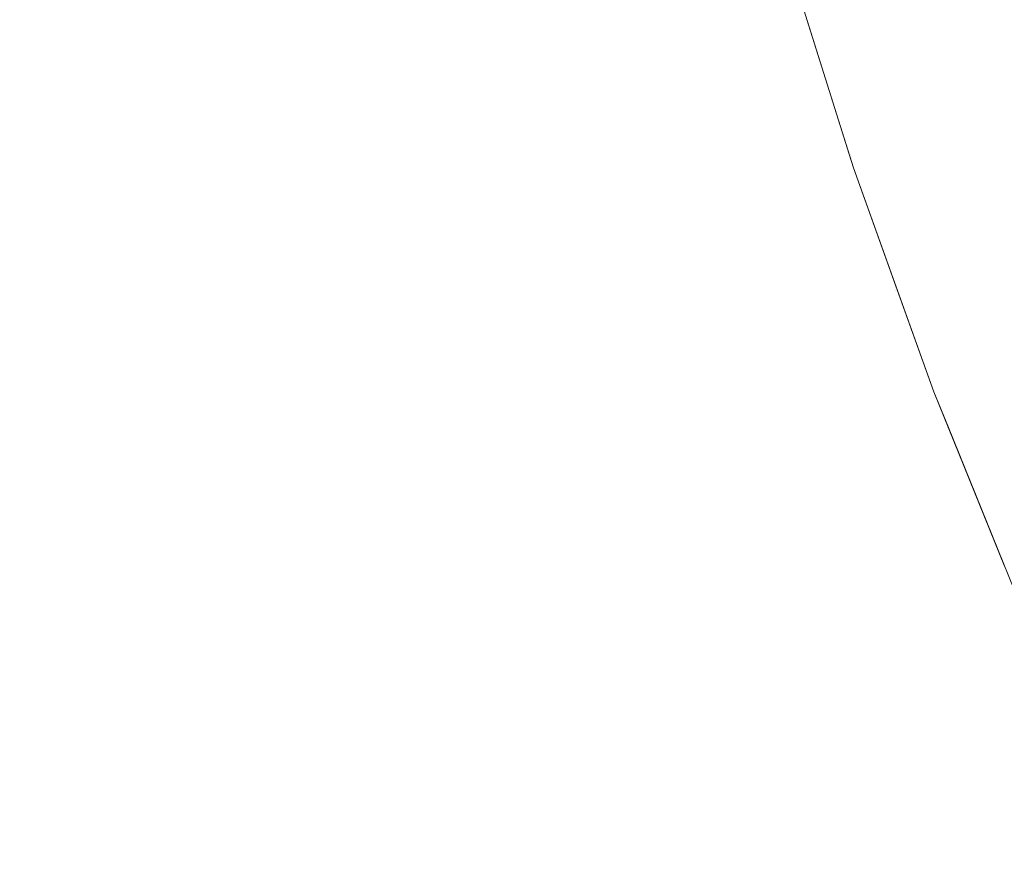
# Model space of a CAD drawing. Header units: centimetres. Extents: x -35.1 to 36.2, y 3.4 to 5.2.
# Tile 114 of 256: x -11.1566 to -11.1292, y 3.8318 to 3.8556. Entities that reach past the tile are written whole.
import ezdxf

# ---------------------------------------------------------------- set-up
doc = ezdxf.new("R2010")
doc.units = ezdxf.units.CM
doc.header["$LTSCALE"] = 2.54
doc.layers.add('Lucido design-1', color=7, linetype='Continuous')

# ---------------------------------------------------------------- blocks, each defined once
blk = doc.blocks.new('Gruppo-4-1')
at = {"color": 7, "linetype": 'Continuous', "lineweight": 9}
blk.add_3dface([(-34.952766, 5.100212, -1872.215514), (-34.952766, 3.500212, -1872.215514), (36.079692, 3.500212, -1872.215514), (36.079692, 5.100212, -1872.215514)], dxfattribs=at)
for points, invisible_edges in [([(-11.136241, 3.855311, -1872.930554), (-11.137333, 3.859038, -1872.930554), (-11.137002, 3.85909, -1872.928788), (-11.135912, 3.855368, -1872.928788)], 15), ([(-11.135912, 3.855368, -1872.928788), (-11.137002, 3.85909, -1872.928788), (-11.136717, 3.859134, -1872.927046), (-11.135628, 3.855416, -1872.927046)], 15), ([(-11.135628, 3.855416, -1872.927046), (-11.136717, 3.859134, -1872.927046), (-11.136476, 3.859172, -1872.925326), (-11.135387, 3.855457, -1872.925326)], 15), ([(-11.135387, 3.855457, -1872.925326), (-11.136476, 3.859172, -1872.925326), (-11.136276, 3.859203, -1872.923631), (-11.135188, 3.855491, -1872.923631)], 15), ([(-11.135188, 3.855491, -1872.923631), (-11.136276, 3.859203, -1872.923631), (-11.136116, 3.859228, -1872.921959), (-11.135029, 3.855519, -1872.921959)], 15), ([(-11.134908, 3.855539, -1872.920311), (-11.135029, 3.855519, -1872.921959), (-11.136116, 3.859228, -1872.921959), (-11.135994, 3.859247, -1872.920311)], 15), ([(-11.135994, 3.859247, -1872.920311), (-11.13591, 3.859261, -1872.918688), (-11.134823, 3.855554, -1872.918688), (-11.134908, 3.855539, -1872.920311)], 15), ([(-11.134774, 3.855562, -1872.917089), (-11.134823, 3.855554, -1872.918688), (-11.13591, 3.859261, -1872.918688), (-11.13586, 3.859268, -1872.917089)], 15), ([(-11.135378, 3.857641, -1872.915514), (-11.134774, 3.855562, -1872.917089), (-11.13586, 3.859268, -1872.917089)], 11), ([(-11.138048, 3.855002, -1872.937837), (-11.139148, 3.858754, -1872.937837), (-11.138616, 3.858837, -1872.935985), (-11.137519, 3.855092, -1872.935985)], 15), ([(-11.137519, 3.855092, -1872.935985), (-11.138616, 3.858837, -1872.935985), (-11.138138, 3.858912, -1872.934153), (-11.137043, 3.855174, -1872.934153)], 15), ([(-11.137043, 3.855174, -1872.934153), (-11.138138, 3.858912, -1872.934153), (-11.137711, 3.858979, -1872.932342), (-11.136617, 3.855247, -1872.932342)], 15), ([(-11.136617, 3.855247, -1872.932342), (-11.137711, 3.858979, -1872.932342), (-11.137333, 3.859038, -1872.930554), (-11.136241, 3.855311, -1872.930554)], 15), ([(-11.139974, 3.854672, -1872.943514), (-11.141081, 3.858452, -1872.943514), (-11.140378, 3.858562, -1872.941603), (-11.139274, 3.854792, -1872.941603)], 15), ([(-11.139274, 3.854792, -1872.941603), (-11.140378, 3.858562, -1872.941603), (-11.139734, 3.858663, -1872.939711), (-11.138632, 3.854902, -1872.939711)], 15), ([(-11.138632, 3.854902, -1872.939711), (-11.139734, 3.858663, -1872.939711), (-11.139148, 3.858754, -1872.937837), (-11.138048, 3.855002, -1872.937837)], 15), ([(-11.141559, 3.854401, -1872.947388), (-11.142673, 3.858203, -1872.947388), (-11.141845, 3.858333, -1872.945443), (-11.140735, 3.854542, -1872.945443)], 15), ([(-11.140735, 3.854542, -1872.945443), (-11.141845, 3.858333, -1872.945443), (-11.141081, 3.858452, -1872.943514), (-11.139974, 3.854672, -1872.943514)], 15), ([(-11.143405, 3.854085, -1872.951323), (-11.144527, 3.857913, -1872.951323), (-11.143566, 3.858064, -1872.949348), (-11.142448, 3.854249, -1872.949348)], 15), ([(-11.142448, 3.854249, -1872.949348), (-11.143566, 3.858064, -1872.949348), (-11.142673, 3.858203, -1872.947388), (-11.141559, 3.854401, -1872.947388)], 15), ([(-11.145528, 3.853721, -1872.955309), (-11.146658, 3.85758, -1872.955309), (-11.145557, 3.857752, -1872.953311), (-11.14443, 3.853909, -1872.953311)], 15), ([(-11.14443, 3.853909, -1872.953311), (-11.145557, 3.857752, -1872.953311), (-11.144527, 3.857913, -1872.951323), (-11.143405, 3.854085, -1872.951323)], 15), ([(-11.146698, 3.853521, -1872.957318), (-11.147834, 3.857396, -1872.957318), (-11.146658, 3.85758, -1872.955309), (-11.145528, 3.853721, -1872.955309)], 15), ([(-11.134774, 3.855562, -1872.917089), (-11.135378, 3.857641, -1872.915514), (-11.133552, 3.851821, -1872.915514)], 9), ([(-11.133552, 3.851821, -1872.915514), (-11.135378, 3.857641, -1872.915514), (-11.13473, 3.855574, -1872.715514), (-11.133434, 3.851444, -1872.715514)], 10), ([(-11.149267, 3.853081, -1872.961357), (-11.150413, 3.856993, -1872.961357), (-11.149085, 3.857201, -1872.959334), (-11.147944, 3.853308, -1872.959334)], 15), ([(-11.147944, 3.853308, -1872.959334), (-11.149085, 3.857201, -1872.959334), (-11.147834, 3.857396, -1872.957318), (-11.146698, 3.853521, -1872.957318)], 15), ([(-11.150669, 3.852841, -1872.963384), (-11.151821, 3.856773, -1872.963384), (-11.150413, 3.856993, -1872.961357), (-11.149267, 3.853081, -1872.961357)], 15), ([(-11.152152, 3.852587, -1872.965413), (-11.15331, 3.85654, -1872.965413), (-11.151821, 3.856773, -1872.963384), (-11.150669, 3.852841, -1872.963384)], 15), ([(-11.128814, 3.856583, -1872.685667), (-11.127643, 3.852922, -1872.685667), (-11.128549, 3.852753, -1872.687998), (-11.129724, 3.856427, -1872.687998)], 15), ([(-11.153717, 3.852319, -1872.967443), (-11.154882, 3.856294, -1872.967443), (-11.15331, 3.85654, -1872.965413), (-11.152152, 3.852587, -1872.965413)], 15), ([(-11.129724, 3.856427, -1872.687998), (-11.128549, 3.852753, -1872.687998), (-11.129376, 3.852599, -1872.690331), (-11.130555, 3.856285, -1872.690331)], 15), ([(-11.157103, 3.85174, -1872.971493), (-11.158282, 3.855763, -1872.971493), (-11.156539, 3.856035, -1872.96947), (-11.155367, 3.852037, -1872.96947)], 15), ([(-11.155367, 3.852037, -1872.96947), (-11.156539, 3.856035, -1872.96947), (-11.154882, 3.856294, -1872.967443), (-11.153717, 3.852319, -1872.967443)], 15), ([(-11.131983, 3.85604, -1872.694993), (-11.130797, 3.852334, -1872.694993), (-11.131392, 3.852223, -1872.697318), (-11.132581, 3.855938, -1872.697318)], 15), ([(-11.131308, 3.856156, -1872.692664), (-11.130125, 3.852459, -1872.692664), (-11.130797, 3.852334, -1872.694993), (-11.131983, 3.85604, -1872.694993)], 15), ([(-11.130555, 3.856285, -1872.690331), (-11.129376, 3.852599, -1872.690331), (-11.130125, 3.852459, -1872.692664), (-11.131308, 3.856156, -1872.692664)], 15), ([(-11.133552, 3.855772, -1872.701944), (-11.132359, 3.852043, -1872.701944), (-11.132732, 3.851973, -1872.704243), (-11.133927, 3.855707, -1872.704243)], 15), ([(-11.133103, 3.855848, -1872.699636), (-11.131913, 3.852126, -1872.699636), (-11.132359, 3.852043, -1872.701944), (-11.133552, 3.855772, -1872.701944)], 15), ([(-11.132581, 3.855938, -1872.697318), (-11.131392, 3.852223, -1872.697318), (-11.131913, 3.852126, -1872.699636), (-11.133103, 3.855848, -1872.699636)], 15), ([(-11.135188, 3.855491, -1872.923631), (-11.133987, 3.851739, -1872.923631), (-11.134186, 3.851702, -1872.925326), (-11.135387, 3.855457, -1872.925326)], 15), ([(-11.135029, 3.855519, -1872.921959), (-11.133829, 3.851769, -1872.921959), (-11.133987, 3.851739, -1872.923631), (-11.135188, 3.855491, -1872.923631)], 15), ([(-11.133709, 3.851791, -1872.920311), (-11.133829, 3.851769, -1872.921959), (-11.135029, 3.855519, -1872.921959), (-11.134908, 3.855539, -1872.920311)], 15), ([(-11.134908, 3.855539, -1872.920311), (-11.134823, 3.855554, -1872.918688), (-11.133625, 3.851807, -1872.918688), (-11.133709, 3.851791, -1872.920311)], 15), ([(-11.133575, 3.851816, -1872.917089), (-11.133625, 3.851807, -1872.918688), (-11.134823, 3.855554, -1872.918688), (-11.134774, 3.855562, -1872.917089)], 15), ([(-11.133552, 3.851821, -1872.915514), (-11.133575, 3.851816, -1872.917089), (-11.134774, 3.855562, -1872.917089)], 11), ([(-11.13473, 3.855574, -1872.715514), (-11.134726, 3.855571, -1872.713294), (-11.133527, 3.851825, -1872.713294)], 11), ([(-11.133527, 3.851825, -1872.713294), (-11.133434, 3.851444, -1872.715514), (-11.13473, 3.855574, -1872.715514)], 9), ([(-11.134628, 3.855587, -1872.711056), (-11.13343, 3.851843, -1872.711056), (-11.133527, 3.851825, -1872.713294), (-11.134726, 3.855571, -1872.713294)], 15), ([(-11.134464, 3.855616, -1872.7088), (-11.133266, 3.851874, -1872.7088), (-11.13343, 3.851843, -1872.711056), (-11.134628, 3.855587, -1872.711056)], 15), ([(-11.13423, 3.855655, -1872.706529), (-11.133034, 3.851917, -1872.706529), (-11.133266, 3.851874, -1872.7088), (-11.134464, 3.855616, -1872.7088)], 15), ([(-11.133927, 3.855707, -1872.704243), (-11.132732, 3.851973, -1872.704243), (-11.133034, 3.851917, -1872.706529), (-11.13423, 3.855655, -1872.706529)], 15), ([(-11.136617, 3.855247, -1872.932342), (-11.13541, 3.851474, -1872.932342), (-11.135834, 3.851395, -1872.934153), (-11.137043, 3.855174, -1872.934153)], 15), ([(-11.136241, 3.855311, -1872.930554), (-11.135036, 3.851544, -1872.930554), (-11.13541, 3.851474, -1872.932342), (-11.136617, 3.855247, -1872.932342)], 15), ([(-11.135912, 3.855368, -1872.928788), (-11.134708, 3.851605, -1872.928788), (-11.135036, 3.851544, -1872.930554), (-11.136241, 3.855311, -1872.930554)], 15), ([(-11.135628, 3.855416, -1872.927046), (-11.134425, 3.851658, -1872.927046), (-11.134708, 3.851605, -1872.928788), (-11.135912, 3.855368, -1872.928788)], 15), ([(-11.135387, 3.855457, -1872.925326), (-11.134186, 3.851702, -1872.925326), (-11.134425, 3.851658, -1872.927046), (-11.135628, 3.855416, -1872.927046)], 15), ([(-11.138048, 3.855002, -1872.937837), (-11.136835, 3.851208, -1872.937837), (-11.137416, 3.8511, -1872.939711), (-11.138632, 3.854902, -1872.939711)], 15), ([(-11.137519, 3.855092, -1872.935985), (-11.136308, 3.851307, -1872.935985), (-11.136835, 3.851208, -1872.937837), (-11.138048, 3.855002, -1872.937837)], 15), ([(-11.137043, 3.855174, -1872.934153), (-11.135834, 3.851395, -1872.934153), (-11.136308, 3.851307, -1872.935985), (-11.137519, 3.855092, -1872.935985)], 15), ([(-11.139974, 3.854672, -1872.943514), (-11.138751, 3.850851, -1872.943514), (-11.139509, 3.85071, -1872.945443), (-11.140735, 3.854542, -1872.945443)], 15), ([(-11.139274, 3.854792, -1872.941603), (-11.138054, 3.850981, -1872.941603), (-11.138751, 3.850851, -1872.943514), (-11.139974, 3.854672, -1872.943514)], 15), ([(-11.138632, 3.854902, -1872.939711), (-11.137416, 3.8511, -1872.939711), (-11.138054, 3.850981, -1872.941603), (-11.139274, 3.854792, -1872.941603)], 15), ([(-11.141559, 3.854401, -1872.947388), (-11.140329, 3.850557, -1872.947388), (-11.141214, 3.850392, -1872.949348), (-11.142448, 3.854249, -1872.949348)], 15), ([(-11.140735, 3.854542, -1872.945443), (-11.139509, 3.85071, -1872.945443), (-11.140329, 3.850557, -1872.947388), (-11.141559, 3.854401, -1872.947388)], 15), ([(-11.142448, 3.854249, -1872.949348), (-11.141214, 3.850392, -1872.949348), (-11.142166, 3.850214, -1872.951323), (-11.143405, 3.854085, -1872.951323)], 15), ([(-11.14443, 3.853909, -1872.953311), (-11.143188, 3.850024, -1872.953311), (-11.14428, 3.849821, -1872.955309), (-11.145528, 3.853721, -1872.955309)], 15), ([(-11.143405, 3.854085, -1872.951323), (-11.142166, 3.850214, -1872.951323), (-11.143188, 3.850024, -1872.953311), (-11.14443, 3.853909, -1872.953311)], 15), ([(-11.145528, 3.853721, -1872.955309), (-11.14428, 3.849821, -1872.955309), (-11.145445, 3.849603, -1872.957318), (-11.146698, 3.853521, -1872.957318)], 15), ([(-11.147944, 3.853308, -1872.959334), (-11.146685, 3.849372, -1872.959334), (-11.148002, 3.849127, -1872.961357), (-11.149267, 3.853081, -1872.961357)], 15), ([(-11.146698, 3.853521, -1872.957318), (-11.145445, 3.849603, -1872.957318), (-11.146685, 3.849372, -1872.959334), (-11.147944, 3.853308, -1872.959334)], 15), ([(-11.149267, 3.853081, -1872.961357), (-11.148002, 3.849127, -1872.961357), (-11.149397, 3.848867, -1872.963384), (-11.150669, 3.852841, -1872.963384)], 15), ([(-11.150669, 3.852841, -1872.963384), (-11.149397, 3.848867, -1872.963384), (-11.150873, 3.848591, -1872.965413), (-11.152152, 3.852587, -1872.965413)], 15), ([(-11.128082, 3.848875, -1872.690331), (-11.129376, 3.852599, -1872.690331), (-11.128549, 3.852753, -1872.687998), (-11.127259, 3.849041, -1872.687998)], 15), ([(-11.152152, 3.852587, -1872.965413), (-11.150873, 3.848591, -1872.965413), (-11.152432, 3.848301, -1872.967443), (-11.153717, 3.852319, -1872.967443)], 15), ([(-11.128827, 3.848724, -1872.692664), (-11.130125, 3.852459, -1872.692664), (-11.129376, 3.852599, -1872.690331), (-11.128082, 3.848875, -1872.690331)], 15), ([(-11.153717, 3.852319, -1872.967443), (-11.152432, 3.848301, -1872.967443), (-11.154074, 3.847995, -1872.96947), (-11.155367, 3.852037, -1872.96947)], 15), ([(-11.130606, 3.848365, -1872.699636), (-11.131913, 3.852126, -1872.699636), (-11.131392, 3.852223, -1872.697318), (-11.130088, 3.84847, -1872.697318)], 15), ([(-11.130088, 3.84847, -1872.697318), (-11.131392, 3.852223, -1872.697318), (-11.130797, 3.852334, -1872.694993), (-11.129496, 3.848589, -1872.694993)], 15), ([(-11.129496, 3.848589, -1872.694993), (-11.130797, 3.852334, -1872.694993), (-11.130125, 3.852459, -1872.692664), (-11.128827, 3.848724, -1872.692664)], 15), ([(-11.155367, 3.852037, -1872.96947), (-11.154074, 3.847995, -1872.96947), (-11.155802, 3.847673, -1872.971493), (-11.157103, 3.85174, -1872.971493)], 15), ([(-11.131722, 3.84814, -1872.706529), (-11.133034, 3.851917, -1872.706529), (-11.132732, 3.851973, -1872.704243), (-11.131421, 3.8482, -1872.704243)], 15), ([(-11.131421, 3.8482, -1872.704243), (-11.132732, 3.851973, -1872.704243), (-11.132359, 3.852043, -1872.701944), (-11.131049, 3.848275, -1872.701944)], 15), ([(-11.131049, 3.848275, -1872.701944), (-11.132359, 3.852043, -1872.701944), (-11.131913, 3.852126, -1872.699636), (-11.130606, 3.848365, -1872.699636)], 15), ([(-11.157103, 3.85174, -1872.971493), (-11.155802, 3.847673, -1872.971493), (-11.157616, 3.847334, -1872.973508), (-11.158926, 3.851428, -1872.973508)], 15), ([(-11.133387, 3.847803, -1872.928788), (-11.134708, 3.851605, -1872.928788), (-11.134425, 3.851658, -1872.927046), (-11.133105, 3.84786, -1872.927046)], 15), ([(-11.133105, 3.84786, -1872.927046), (-11.134425, 3.851658, -1872.927046), (-11.134186, 3.851702, -1872.925326), (-11.132867, 3.847908, -1872.925326)], 15), ([(-11.132867, 3.847908, -1872.925326), (-11.134186, 3.851702, -1872.925326), (-11.133987, 3.851739, -1872.923631), (-11.13267, 3.847948, -1872.923631)], 15), ([(-11.13267, 3.847948, -1872.923631), (-11.133987, 3.851739, -1872.923631), (-11.133829, 3.851769, -1872.921959), (-11.132512, 3.84798, -1872.921959)], 15), ([(-11.132393, 3.848004, -1872.920311), (-11.132512, 3.84798, -1872.921959), (-11.133829, 3.851769, -1872.921959), (-11.133709, 3.851791, -1872.920311)], 15), ([(-11.133709, 3.851791, -1872.920311), (-11.133625, 3.851807, -1872.918688), (-11.132309, 3.848021, -1872.918688), (-11.132393, 3.848004, -1872.920311)], 15), ([(-11.13226, 3.848031, -1872.917089), (-11.132309, 3.848021, -1872.918688), (-11.133625, 3.851807, -1872.918688), (-11.133575, 3.851816, -1872.917089)], 15), ([(-11.133575, 3.851816, -1872.917089), (-11.133552, 3.851821, -1872.915514), (-11.133434, 3.851444, -1872.915514)], 9), ([(-11.13226, 3.848031, -1872.917089), (-11.133575, 3.851816, -1872.917089), (-11.133434, 3.851444, -1872.915514)], 11), ([(-11.133434, 3.851444, -1872.715514), (-11.133434, 3.851444, -1872.915514), (-11.133552, 3.851821, -1872.915514)], 9), ([(-11.132212, 3.848041, -1872.713294), (-11.133527, 3.851825, -1872.713294), (-11.13343, 3.851843, -1872.711056), (-11.132116, 3.84806, -1872.711056)], 15), ([(-11.133434, 3.851444, -1872.715514), (-11.133527, 3.851825, -1872.713294), (-11.132212, 3.848041, -1872.713294)], 11), ([(-11.132116, 3.84806, -1872.711056), (-11.13343, 3.851843, -1872.711056), (-11.133266, 3.851874, -1872.7088), (-11.131953, 3.848093, -1872.7088)], 15), ([(-11.131953, 3.848093, -1872.7088), (-11.133266, 3.851874, -1872.7088), (-11.133034, 3.851917, -1872.706529), (-11.131722, 3.84814, -1872.706529)], 15), ([(-11.134979, 3.847482, -1872.935985), (-11.136308, 3.851307, -1872.935985), (-11.135834, 3.851395, -1872.934153), (-11.134507, 3.847577, -1872.934153)], 15), ([(-11.134507, 3.847577, -1872.934153), (-11.135834, 3.851395, -1872.934153), (-11.13541, 3.851474, -1872.932342), (-11.134086, 3.847662, -1872.932342)], 15), ([(-11.134086, 3.847662, -1872.932342), (-11.13541, 3.851474, -1872.932342), (-11.135036, 3.851544, -1872.930554), (-11.133713, 3.847737, -1872.930554)], 15), ([(-11.133713, 3.847737, -1872.930554), (-11.135036, 3.851544, -1872.930554), (-11.134708, 3.851605, -1872.928788), (-11.133387, 3.847803, -1872.928788)], 15), ([(-11.133434, 3.851444, -1872.915514), (-11.131195, 3.845214, -1872.915514), (-11.13226, 3.848031, -1872.917089)], 10), ([(-11.131195, 3.845214, -1872.915514), (-11.133434, 3.851444, -1872.915514), (-11.133434, 3.851444, -1872.715514), (-11.132212, 3.848045, -1872.715514)], 10), ([(-11.132212, 3.848041, -1872.713294), (-11.132212, 3.848045, -1872.715514), (-11.133434, 3.851444, -1872.715514)], 9), ([(-11.136716, 3.847131, -1872.941603), (-11.138054, 3.850981, -1872.941603), (-11.137416, 3.8511, -1872.939711), (-11.136081, 3.847259, -1872.939711)], 15), ([(-11.136081, 3.847259, -1872.939711), (-11.137416, 3.8511, -1872.939711), (-11.136835, 3.851208, -1872.937837), (-11.135503, 3.847376, -1872.937837)], 15), ([(-11.135503, 3.847376, -1872.937837), (-11.136835, 3.851208, -1872.937837), (-11.136308, 3.851307, -1872.935985), (-11.134979, 3.847482, -1872.935985)], 15), ([(-11.138163, 3.846838, -1872.945443), (-11.139509, 3.85071, -1872.945443), (-11.138751, 3.850851, -1872.943514), (-11.137409, 3.846991, -1872.943514)], 15), ([(-11.137409, 3.846991, -1872.943514), (-11.138751, 3.850851, -1872.943514), (-11.138054, 3.850981, -1872.941603), (-11.136716, 3.847131, -1872.941603)], 15), ([(-11.13986, 3.846495, -1872.949348), (-11.141214, 3.850392, -1872.949348), (-11.140329, 3.850557, -1872.947388), (-11.138979, 3.846673, -1872.947388)], 15), ([(-11.138979, 3.846673, -1872.947388), (-11.140329, 3.850557, -1872.947388), (-11.139509, 3.85071, -1872.945443), (-11.138163, 3.846838, -1872.945443)], 15), ([(-11.140807, 3.846304, -1872.951323), (-11.142166, 3.850214, -1872.951323), (-11.141214, 3.850392, -1872.949348), (-11.13986, 3.846495, -1872.949348)], 15), ([(-11.14291, 3.845879, -1872.955309), (-11.14428, 3.849821, -1872.955309), (-11.143188, 3.850024, -1872.953311), (-11.141823, 3.846099, -1872.953311)], 15), ([(-11.141823, 3.846099, -1872.953311), (-11.143188, 3.850024, -1872.953311), (-11.142166, 3.850214, -1872.951323), (-11.140807, 3.846304, -1872.951323)], 15), ([(-11.144069, 3.845645, -1872.957318), (-11.145445, 3.849603, -1872.957318), (-11.14428, 3.849821, -1872.955309), (-11.14291, 3.845879, -1872.955309)], 15), ([(-11.145303, 3.845396, -1872.959334), (-11.146685, 3.849372, -1872.959334), (-11.145445, 3.849603, -1872.957318), (-11.144069, 3.845645, -1872.957318)], 15), ([(-11.146613, 3.845131, -1872.961357), (-11.148002, 3.849127, -1872.961357), (-11.146685, 3.849372, -1872.959334), (-11.145303, 3.845396, -1872.959334)], 15), ([(-11.148002, 3.844851, -1872.963384), (-11.149397, 3.848867, -1872.963384), (-11.148002, 3.849127, -1872.961357), (-11.146613, 3.845131, -1872.961357)], 15), ([(-11.14947, 3.844554, -1872.965413), (-11.150873, 3.848591, -1872.965413), (-11.149397, 3.848867, -1872.963384), (-11.148002, 3.844851, -1872.963384)], 15), ([(-11.128827, 3.848724, -1872.692664), (-11.12741, 3.844953, -1872.692664), (-11.128075, 3.844808, -1872.694993), (-11.129496, 3.848589, -1872.694993)], 15), ([(-11.151021, 3.844241, -1872.967443), (-11.152432, 3.848301, -1872.967443), (-11.150873, 3.848591, -1872.965413), (-11.14947, 3.844554, -1872.965413)], 15), ([(-11.130606, 3.848365, -1872.699636), (-11.129178, 3.844567, -1872.699636), (-11.12962, 3.844471, -1872.701944), (-11.131049, 3.848275, -1872.701944)], 15), ([(-11.130088, 3.84847, -1872.697318), (-11.128664, 3.844679, -1872.697318), (-11.129178, 3.844567, -1872.699636), (-11.130606, 3.848365, -1872.699636)], 15), ([(-11.129496, 3.848589, -1872.694993), (-11.128075, 3.844808, -1872.694993), (-11.128664, 3.844679, -1872.697318), (-11.130088, 3.84847, -1872.697318)], 15), ([(-11.152655, 3.843911, -1872.96947), (-11.154074, 3.847995, -1872.96947), (-11.152432, 3.848301, -1872.967443), (-11.151021, 3.844241, -1872.967443)], 15), ([(-11.131953, 3.848093, -1872.7088), (-11.130518, 3.844275, -1872.7088), (-11.13068, 3.84424, -1872.711056), (-11.132116, 3.84806, -1872.711056)], 15), ([(-11.131722, 3.84814, -1872.706529), (-11.130288, 3.844325, -1872.706529), (-11.130518, 3.844275, -1872.7088), (-11.131953, 3.848093, -1872.7088)], 15), ([(-11.131421, 3.8482, -1872.704243), (-11.129989, 3.84439, -1872.704243), (-11.130288, 3.844325, -1872.706529), (-11.131722, 3.84814, -1872.706529)], 15), ([(-11.131049, 3.848275, -1872.701944), (-11.12962, 3.844471, -1872.701944), (-11.129989, 3.84439, -1872.704243), (-11.131421, 3.8482, -1872.704243)], 15), ([(-11.154373, 3.843563, -1872.971493), (-11.155802, 3.847673, -1872.971493), (-11.154074, 3.847995, -1872.96947), (-11.152655, 3.843911, -1872.96947)], 15), ([(-11.133105, 3.84786, -1872.927046), (-11.131664, 3.844025, -1872.927046), (-11.131944, 3.843964, -1872.928788), (-11.133387, 3.847803, -1872.928788)], 15), ([(-11.132867, 3.847908, -1872.925326), (-11.131427, 3.844077, -1872.925326), (-11.131664, 3.844025, -1872.927046), (-11.133105, 3.84786, -1872.927046)], 15), ([(-11.13267, 3.847948, -1872.923631), (-11.131231, 3.84412, -1872.923631), (-11.131427, 3.844077, -1872.925326), (-11.132867, 3.847908, -1872.925326)], 15), ([(-11.132512, 3.84798, -1872.921959), (-11.131075, 3.844154, -1872.921959), (-11.131231, 3.84412, -1872.923631), (-11.13267, 3.847948, -1872.923631)], 15), ([(-11.130955, 3.84418, -1872.920311), (-11.131075, 3.844154, -1872.921959), (-11.132512, 3.84798, -1872.921959), (-11.132393, 3.848004, -1872.920311)], 15), ([(-11.132393, 3.848004, -1872.920311), (-11.132309, 3.848021, -1872.918688), (-11.130872, 3.844198, -1872.918688), (-11.130955, 3.84418, -1872.920311)], 15), ([(-11.130823, 3.844209, -1872.917089), (-11.130872, 3.844198, -1872.918688), (-11.132309, 3.848021, -1872.918688), (-11.13226, 3.848031, -1872.917089)], 15), ([(-11.130823, 3.844209, -1872.917089), (-11.13226, 3.848031, -1872.917089), (-11.131195, 3.845214, -1872.915514)], 11), ([(-11.132116, 3.84806, -1872.711056), (-11.13068, 3.84424, -1872.711056), (-11.130776, 3.844219, -1872.713294), (-11.132212, 3.848041, -1872.713294)], 15), ([(-11.132212, 3.848045, -1872.715514), (-11.131195, 3.845214, -1872.715514), (-11.131195, 3.845214, -1872.915514)], 10), ([(-11.131195, 3.845214, -1872.715514), (-11.132212, 3.848045, -1872.715514), (-11.132212, 3.848041, -1872.713294)], 10), ([(-11.132212, 3.848041, -1872.713294), (-11.130776, 3.844219, -1872.713294), (-11.131195, 3.845214, -1872.715514)], 11), ([(-11.156179, 3.843199, -1872.973508), (-11.157616, 3.847334, -1872.973508), (-11.155802, 3.847673, -1872.971493), (-11.154373, 3.843563, -1872.971493)], 15), ([(-11.134507, 3.847577, -1872.934153), (-11.133058, 3.843721, -1872.934153), (-11.133527, 3.843619, -1872.935985), (-11.134979, 3.847482, -1872.935985)], 15), ([(-11.134086, 3.847662, -1872.932342), (-11.132639, 3.843813, -1872.932342), (-11.133058, 3.843721, -1872.934153), (-11.134507, 3.847577, -1872.934153)], 15), ([(-11.133713, 3.847737, -1872.930554), (-11.132268, 3.843894, -1872.930554), (-11.132639, 3.843813, -1872.932342), (-11.134086, 3.847662, -1872.932342)], 15), ([(-11.133387, 3.847803, -1872.928788), (-11.131944, 3.843964, -1872.928788), (-11.132268, 3.843894, -1872.930554), (-11.133713, 3.847737, -1872.930554)], 15), ([(-11.158072, 3.842816, -1872.975514), (-11.159518, 3.84698, -1872.975514), (-11.157616, 3.847334, -1872.973508), (-11.156179, 3.843199, -1872.973508)], 15), ([(-11.135503, 3.847376, -1872.937837), (-11.134048, 3.843505, -1872.937837), (-11.134624, 3.84338, -1872.939711), (-11.136081, 3.847259, -1872.939711)], 15), ([(-11.134979, 3.847482, -1872.935985), (-11.133527, 3.843619, -1872.935985), (-11.134048, 3.843505, -1872.937837), (-11.135503, 3.847376, -1872.937837)], 15), ([(-11.137409, 3.846991, -1872.943514), (-11.135944, 3.843092, -1872.943514), (-11.136694, 3.842929, -1872.945443), (-11.138163, 3.846838, -1872.945443)], 15), ([(-11.136716, 3.847131, -1872.941603), (-11.135255, 3.843242, -1872.941603), (-11.135944, 3.843092, -1872.943514), (-11.137409, 3.846991, -1872.943514)], 15), ([(-11.136081, 3.847259, -1872.939711), (-11.134624, 3.84338, -1872.939711), (-11.135255, 3.843242, -1872.941603), (-11.136716, 3.847131, -1872.941603)], 15), ([(-11.138163, 3.846838, -1872.945443), (-11.136694, 3.842929, -1872.945443), (-11.137506, 3.842752, -1872.947388), (-11.138979, 3.846673, -1872.947388)], 15), ([(-11.13986, 3.846495, -1872.949348), (-11.138381, 3.842561, -1872.949348), (-11.139323, 3.842355, -1872.951323), (-11.140807, 3.846304, -1872.951323)], 15), ([(-11.138979, 3.846673, -1872.947388), (-11.137506, 3.842752, -1872.947388), (-11.138381, 3.842561, -1872.949348), (-11.13986, 3.846495, -1872.949348)], 15), ([(-11.140807, 3.846304, -1872.951323), (-11.139323, 3.842355, -1872.951323), (-11.140334, 3.842135, -1872.953311), (-11.141823, 3.846099, -1872.953311)], 15), ([(-11.141823, 3.846099, -1872.953311), (-11.140334, 3.842135, -1872.953311), (-11.141414, 3.841899, -1872.955309), (-11.14291, 3.845879, -1872.955309)], 15), ([(-11.144069, 3.845645, -1872.957318), (-11.142567, 3.841648, -1872.957318), (-11.143794, 3.841381, -1872.959334), (-11.145303, 3.845396, -1872.959334)], 15), ([(-11.14291, 3.845879, -1872.955309), (-11.141414, 3.841899, -1872.955309), (-11.142567, 3.841648, -1872.957318), (-11.144069, 3.845645, -1872.957318)], 15), ([(-11.145303, 3.845396, -1872.959334), (-11.143794, 3.841381, -1872.959334), (-11.145097, 3.841096, -1872.961357), (-11.146613, 3.845131, -1872.961357)], 15), ([(-11.146613, 3.845131, -1872.961357), (-11.145097, 3.841096, -1872.961357), (-11.146478, 3.840795, -1872.963384), (-11.148002, 3.844851, -1872.963384)], 15), ([(-11.131195, 3.845214, -1872.915514), (-11.13079, 3.844219, -1872.915514), (-11.130823, 3.844209, -1872.917089)], 10), ([(-11.12865, 3.838951, -1872.915514), (-11.13079, 3.844219, -1872.915514), (-11.131195, 3.845214, -1872.715514), (-11.129224, 3.840364, -1872.715514)], 10), ([(-11.13079, 3.844219, -1872.915514), (-11.131195, 3.845214, -1872.915514), (-11.131195, 3.845214, -1872.715514)], 10), ([(-11.129224, 3.840364, -1872.715514), (-11.131195, 3.845214, -1872.715514), (-11.130776, 3.844219, -1872.713294), (-11.129215, 3.840362, -1872.713294)], 14), ([(-11.148002, 3.844851, -1872.963384), (-11.146478, 3.840795, -1872.963384), (-11.147938, 3.840477, -1872.965413), (-11.14947, 3.844554, -1872.965413)], 15), ([(-11.14947, 3.844554, -1872.965413), (-11.147938, 3.840477, -1872.965413), (-11.14948, 3.840141, -1872.967443), (-11.151021, 3.844241, -1872.967443)], 15), ([(-11.128065, 3.840632, -1872.701944), (-11.12962, 3.844471, -1872.701944), (-11.129178, 3.844567, -1872.699636), (-11.127627, 3.840734, -1872.699636)], 15), ([(-11.129119, 3.840385, -1872.711056), (-11.13068, 3.84424, -1872.711056), (-11.130518, 3.844275, -1872.7088), (-11.128958, 3.840422, -1872.7088)], 15), ([(-11.128958, 3.840422, -1872.7088), (-11.130518, 3.844275, -1872.7088), (-11.130288, 3.844325, -1872.706529), (-11.12873, 3.840476, -1872.706529)], 15), ([(-11.12873, 3.840476, -1872.706529), (-11.130288, 3.844325, -1872.706529), (-11.129989, 3.84439, -1872.704243), (-11.128433, 3.840545, -1872.704243)], 15), ([(-11.128433, 3.840545, -1872.704243), (-11.129989, 3.84439, -1872.704243), (-11.12962, 3.844471, -1872.701944), (-11.128065, 3.840632, -1872.701944)], 15), ([(-11.151021, 3.844241, -1872.967443), (-11.14948, 3.840141, -1872.967443), (-11.151105, 3.839787, -1872.96947), (-11.152655, 3.843911, -1872.96947)], 15), ([(-11.130376, 3.84009, -1872.928788), (-11.131944, 3.843964, -1872.928788), (-11.131664, 3.844025, -1872.927046), (-11.130098, 3.840155, -1872.927046)], 15), ([(-11.130098, 3.840155, -1872.927046), (-11.131664, 3.844025, -1872.927046), (-11.131427, 3.844077, -1872.925326), (-11.129862, 3.84021, -1872.925326)], 15), ([(-11.129862, 3.84021, -1872.925326), (-11.131427, 3.844077, -1872.925326), (-11.131231, 3.84412, -1872.923631), (-11.129667, 3.840256, -1872.923631)], 15), ([(-11.129667, 3.840256, -1872.923631), (-11.131231, 3.84412, -1872.923631), (-11.131075, 3.844154, -1872.921959), (-11.129511, 3.840293, -1872.921959)], 15), ([(-11.129393, 3.84032, -1872.920311), (-11.129511, 3.840293, -1872.921959), (-11.131075, 3.844154, -1872.921959), (-11.130955, 3.84418, -1872.920311)], 15), ([(-11.130955, 3.84418, -1872.920311), (-11.130872, 3.844198, -1872.918688), (-11.12931, 3.84034, -1872.918688), (-11.129393, 3.84032, -1872.920311)], 15), ([(-11.129262, 3.840351, -1872.917089), (-11.12931, 3.84034, -1872.918688), (-11.130872, 3.844198, -1872.918688), (-11.130823, 3.844209, -1872.917089)], 15), ([(-11.130823, 3.844209, -1872.917089), (-11.13079, 3.844219, -1872.915514), (-11.12865, 3.838951, -1872.915514), (-11.129262, 3.840351, -1872.917089)], 13), ([(-11.129215, 3.840362, -1872.713294), (-11.130776, 3.844219, -1872.713294), (-11.13068, 3.84424, -1872.711056), (-11.129119, 3.840385, -1872.711056)], 15), ([(-11.152655, 3.843911, -1872.96947), (-11.151105, 3.839787, -1872.96947), (-11.152814, 3.839414, -1872.971493), (-11.154373, 3.843563, -1872.971493)], 15), ([(-11.131949, 3.839721, -1872.935985), (-11.133527, 3.843619, -1872.935985), (-11.133058, 3.843721, -1872.934153), (-11.131483, 3.83983, -1872.934153)], 15), ([(-11.131483, 3.83983, -1872.934153), (-11.133058, 3.843721, -1872.934153), (-11.132639, 3.843813, -1872.932342), (-11.131066, 3.839928, -1872.932342)], 15), ([(-11.131066, 3.839928, -1872.932342), (-11.132639, 3.843813, -1872.932342), (-11.132268, 3.843894, -1872.930554), (-11.130698, 3.840014, -1872.930554)], 15), ([(-11.130698, 3.840014, -1872.930554), (-11.132268, 3.843894, -1872.930554), (-11.131944, 3.843964, -1872.928788), (-11.130376, 3.84009, -1872.928788)], 15), ([(-11.154373, 3.843563, -1872.971493), (-11.152814, 3.839414, -1872.971493), (-11.154609, 3.839022, -1872.973508), (-11.156179, 3.843199, -1872.973508)], 15), ([(-11.133039, 3.839465, -1872.939711), (-11.134624, 3.84338, -1872.939711), (-11.134048, 3.843505, -1872.937837), (-11.132467, 3.839599, -1872.937837)], 15), ([(-11.132467, 3.839599, -1872.937837), (-11.134048, 3.843505, -1872.937837), (-11.133527, 3.843619, -1872.935985), (-11.131949, 3.839721, -1872.935985)], 15), ([(-11.156179, 3.843199, -1872.973508), (-11.154609, 3.839022, -1872.973508), (-11.156492, 3.838612, -1872.975514), (-11.158072, 3.842816, -1872.975514)], 15), ([(-11.134352, 3.839158, -1872.943514), (-11.135944, 3.843092, -1872.943514), (-11.135255, 3.843242, -1872.941603), (-11.133666, 3.839318, -1872.941603)], 15), ([(-11.133666, 3.839318, -1872.941603), (-11.135255, 3.843242, -1872.941603), (-11.134624, 3.84338, -1872.939711), (-11.133039, 3.839465, -1872.939711)], 15), ([(-11.135903, 3.838794, -1872.947388), (-11.137506, 3.842752, -1872.947388), (-11.136694, 3.842929, -1872.945443), (-11.135097, 3.838983, -1872.945443)], 15), ([(-11.135097, 3.838983, -1872.945443), (-11.136694, 3.842929, -1872.945443), (-11.135944, 3.843092, -1872.943514), (-11.134352, 3.839158, -1872.943514)], 15), ([(-11.158072, 3.842816, -1872.975514), (-11.156492, 3.838612, -1872.975514), (-11.158462, 3.838182, -1872.977507), (-11.160053, 3.842416, -1872.977507)], 15), ([(-11.136774, 3.83859, -1872.949348), (-11.138381, 3.842561, -1872.949348), (-11.137506, 3.842752, -1872.947388), (-11.135903, 3.838794, -1872.947388)], 15), ([(-11.138714, 3.838135, -1872.953311), (-11.140334, 3.842135, -1872.953311), (-11.139323, 3.842355, -1872.951323), (-11.13771, 3.83837, -1872.951323)], 15), ([(-11.13771, 3.83837, -1872.951323), (-11.139323, 3.842355, -1872.951323), (-11.138381, 3.842561, -1872.949348), (-11.136774, 3.83859, -1872.949348)], 15), ([(-11.139788, 3.837883, -1872.955309), (-11.141414, 3.841899, -1872.955309), (-11.140334, 3.842135, -1872.953311), (-11.138714, 3.838135, -1872.953311)], 15), ([(-11.140934, 3.837614, -1872.957318), (-11.142567, 3.841648, -1872.957318), (-11.141414, 3.841899, -1872.955309), (-11.139788, 3.837883, -1872.955309)], 15), ([(-11.142153, 3.837328, -1872.959334), (-11.143794, 3.841381, -1872.959334), (-11.142567, 3.841648, -1872.957318), (-11.140934, 3.837614, -1872.957318)], 15), ([(-11.143448, 3.837025, -1872.961357), (-11.145097, 3.841096, -1872.961357), (-11.143794, 3.841381, -1872.959334), (-11.142153, 3.837328, -1872.959334)], 15), ([(-11.144821, 3.836703, -1872.963384), (-11.146478, 3.840795, -1872.963384), (-11.145097, 3.841096, -1872.961357), (-11.143448, 3.837025, -1872.961357)], 15), ([(-11.146272, 3.836362, -1872.965413), (-11.147938, 3.840477, -1872.965413), (-11.146478, 3.840795, -1872.963384), (-11.144821, 3.836703, -1872.963384)], 15), ([(-11.147805, 3.836003, -1872.967443), (-11.14948, 3.840141, -1872.967443), (-11.147938, 3.840477, -1872.965413), (-11.146272, 3.836362, -1872.965413)], 15), ([(-11.14942, 3.835624, -1872.96947), (-11.151105, 3.839787, -1872.96947), (-11.14948, 3.840141, -1872.967443), (-11.147805, 3.836003, -1872.967443)], 15), ([(-11.130098, 3.840155, -1872.927046), (-11.128401, 3.836252, -1872.927046), (-11.128677, 3.836182, -1872.928788), (-11.130376, 3.84009, -1872.928788)], 15), ([(-11.129862, 3.84021, -1872.925326), (-11.128167, 3.836311, -1872.925326), (-11.128401, 3.836252, -1872.927046), (-11.130098, 3.840155, -1872.927046)], 15), ([(-11.129667, 3.840256, -1872.923631), (-11.127973, 3.836359, -1872.923631), (-11.128167, 3.836311, -1872.925326), (-11.129862, 3.84021, -1872.925326)], 15), ([(-11.129511, 3.840293, -1872.921959), (-11.127819, 3.836398, -1872.921959), (-11.127973, 3.836359, -1872.923631), (-11.129667, 3.840256, -1872.923631)], 15), ([(-11.127701, 3.836428, -1872.920311), (-11.127819, 3.836398, -1872.921959), (-11.129511, 3.840293, -1872.921959), (-11.129393, 3.84032, -1872.920311)], 15), ([(-11.129393, 3.84032, -1872.920311), (-11.12931, 3.84034, -1872.918688), (-11.127619, 3.836448, -1872.918688), (-11.127701, 3.836428, -1872.920311)], 15), ([(-11.127571, 3.83646, -1872.917089), (-11.127619, 3.836448, -1872.918688), (-11.12931, 3.84034, -1872.918688), (-11.129262, 3.840351, -1872.917089)], 15), ([(-11.127571, 3.83646, -1872.917089), (-11.129262, 3.840351, -1872.917089), (-11.12865, 3.838951, -1872.915514)], 11), ([(-11.131066, 3.839928, -1872.932342), (-11.129363, 3.83601, -1872.932342), (-11.129777, 3.835906, -1872.934153), (-11.131483, 3.83983, -1872.934153)], 15), ([(-11.130698, 3.840014, -1872.930554), (-11.128997, 3.836102, -1872.930554), (-11.129363, 3.83601, -1872.932342), (-11.131066, 3.839928, -1872.932342)], 15), ([(-11.130376, 3.84009, -1872.928788), (-11.128677, 3.836182, -1872.928788), (-11.128997, 3.836102, -1872.930554), (-11.130698, 3.840014, -1872.930554)], 15), ([(-11.151119, 3.835226, -1872.971493), (-11.152814, 3.839414, -1872.971493), (-11.151105, 3.839787, -1872.96947), (-11.14942, 3.835624, -1872.96947)], 15), ([(-11.132467, 3.839599, -1872.937837), (-11.130755, 3.83566, -1872.937837), (-11.131323, 3.835517, -1872.939711), (-11.133039, 3.839465, -1872.939711)], 15), ([(-11.131949, 3.839721, -1872.935985), (-11.13024, 3.835789, -1872.935985), (-11.130755, 3.83566, -1872.937837), (-11.132467, 3.839599, -1872.937837)], 15), ([(-11.131483, 3.83983, -1872.934153), (-11.129777, 3.835906, -1872.934153), (-11.13024, 3.835789, -1872.935985), (-11.131949, 3.839721, -1872.935985)], 15), ([(-11.152903, 3.834808, -1872.973508), (-11.154609, 3.839022, -1872.973508), (-11.152814, 3.839414, -1872.971493), (-11.151119, 3.835226, -1872.971493)], 15), ([(-11.133666, 3.839318, -1872.941603), (-11.131946, 3.835361, -1872.941603), (-11.132627, 3.835189, -1872.943514), (-11.134352, 3.839158, -1872.943514)], 15), ([(-11.133039, 3.839465, -1872.939711), (-11.131323, 3.835517, -1872.939711), (-11.131946, 3.835361, -1872.941603), (-11.133666, 3.839318, -1872.941603)], 15), ([(-11.134352, 3.839158, -1872.943514), (-11.132627, 3.835189, -1872.943514), (-11.133367, 3.835003, -1872.945443), (-11.135097, 3.838983, -1872.945443)], 15), ([(-11.154774, 3.834369, -1872.975514), (-11.156492, 3.838612, -1872.975514), (-11.154609, 3.839022, -1872.973508), (-11.152903, 3.834808, -1872.973508)], 15), ([(-11.135903, 3.838794, -1872.947388), (-11.134168, 3.834802, -1872.947388), (-11.135033, 3.834585, -1872.949348), (-11.136774, 3.83859, -1872.949348)], 15), ([(-11.135097, 3.838983, -1872.945443), (-11.133367, 3.835003, -1872.945443), (-11.134168, 3.834802, -1872.947388), (-11.135903, 3.838794, -1872.947388)], 15), ([(-11.156733, 3.83391, -1872.977507), (-11.158462, 3.838182, -1872.977507), (-11.156492, 3.838612, -1872.975514), (-11.154774, 3.834369, -1872.975514)], 15), ([(-11.136774, 3.83859, -1872.949348), (-11.135033, 3.834585, -1872.949348), (-11.135963, 3.834351, -1872.951323), (-11.13771, 3.83837, -1872.951323)], 15), ([(-11.13771, 3.83837, -1872.951323), (-11.135963, 3.834351, -1872.951323), (-11.136961, 3.8341, -1872.953311), (-11.138714, 3.838135, -1872.953311)], 15), ([(-11.138714, 3.838135, -1872.953311), (-11.136961, 3.8341, -1872.953311), (-11.138027, 3.833832, -1872.955309), (-11.139788, 3.837883, -1872.955309)], 15), ([(-11.139788, 3.837883, -1872.955309), (-11.138027, 3.833832, -1872.955309), (-11.139166, 3.833546, -1872.957318), (-11.140934, 3.837614, -1872.957318)], 15), ([(-11.140934, 3.837614, -1872.957318), (-11.139166, 3.833546, -1872.957318), (-11.140377, 3.833241, -1872.959334), (-11.142153, 3.837328, -1872.959334)], 15), ([(-11.142153, 3.837328, -1872.959334), (-11.140377, 3.833241, -1872.959334), (-11.141663, 3.832918, -1872.961357), (-11.143448, 3.837025, -1872.961357)], 15), ([(-11.143448, 3.837025, -1872.961357), (-11.141663, 3.832918, -1872.961357), (-11.143027, 3.832575, -1872.963384), (-11.144821, 3.836703, -1872.963384)], 15), ([(-11.144821, 3.836703, -1872.963384), (-11.143027, 3.832575, -1872.963384), (-11.144469, 3.832213, -1872.965413), (-11.146272, 3.836362, -1872.965413)], 15), ([(-11.146272, 3.836362, -1872.965413), (-11.144469, 3.832213, -1872.965413), (-11.145991, 3.83183, -1872.967443), (-11.147805, 3.836003, -1872.967443)], 15), ([(-11.127526, 3.832061, -1872.932342), (-11.129363, 3.83601, -1872.932342), (-11.128997, 3.836102, -1872.930554), (-11.127162, 3.832158, -1872.930554)], 15), ([(-11.147805, 3.836003, -1872.967443), (-11.145991, 3.83183, -1872.967443), (-11.147595, 3.831427, -1872.96947), (-11.14942, 3.835624, -1872.96947)], 15), ([(-11.128907, 3.83169, -1872.937837), (-11.130755, 3.83566, -1872.937837), (-11.13024, 3.835789, -1872.935985), (-11.128396, 3.831827, -1872.935985)], 15), ([(-11.128396, 3.831827, -1872.935985), (-11.13024, 3.835789, -1872.935985), (-11.129777, 3.835906, -1872.934153), (-11.127936, 3.83195, -1872.934153)], 15), ([(-11.127936, 3.83195, -1872.934153), (-11.129777, 3.835906, -1872.934153), (-11.129363, 3.83601, -1872.932342), (-11.127526, 3.832061, -1872.932342)], 15), ([(-11.14942, 3.835624, -1872.96947), (-11.147595, 3.831427, -1872.96947), (-11.149283, 3.831002, -1872.971493), (-11.151119, 3.835226, -1872.971493)], 15), ([(-11.13009, 3.831372, -1872.941603), (-11.131946, 3.835361, -1872.941603), (-11.131323, 3.835517, -1872.939711), (-11.129471, 3.831538, -1872.939711)], 15), ([(-11.129471, 3.831538, -1872.939711), (-11.131323, 3.835517, -1872.939711), (-11.130755, 3.83566, -1872.937837), (-11.128907, 3.83169, -1872.937837)], 15), ([(-11.151119, 3.835226, -1872.971493), (-11.149283, 3.831002, -1872.971493), (-11.151055, 3.830557, -1872.973508), (-11.152903, 3.834808, -1872.973508)], 15), ([(-11.130766, 3.83119, -1872.943514), (-11.132627, 3.835189, -1872.943514), (-11.131946, 3.835361, -1872.941603), (-11.13009, 3.831372, -1872.941603)], 15), ([(-11.132296, 3.830779, -1872.947388), (-11.134168, 3.834802, -1872.947388), (-11.133367, 3.835003, -1872.945443), (-11.1315, 3.830992, -1872.945443)], 15), ([(-11.1315, 3.830992, -1872.945443), (-11.133367, 3.835003, -1872.945443), (-11.132627, 3.835189, -1872.943514), (-11.130766, 3.83119, -1872.943514)], 15), ([(-11.152903, 3.834808, -1872.973508), (-11.151055, 3.830557, -1872.973508), (-11.152914, 3.83009, -1872.975514), (-11.154774, 3.834369, -1872.975514)], 15), ([(-11.133154, 3.830548, -1872.949348), (-11.135033, 3.834585, -1872.949348), (-11.134168, 3.834802, -1872.947388), (-11.132296, 3.830779, -1872.947388)], 15), ([(-11.134078, 3.8303, -1872.951323), (-11.135963, 3.834351, -1872.951323), (-11.135033, 3.834585, -1872.949348), (-11.133154, 3.830548, -1872.949348)], 15), ([(-11.154774, 3.834369, -1872.975514), (-11.152914, 3.83009, -1872.975514), (-11.154859, 3.829601, -1872.977507), (-11.156733, 3.83391, -1872.977507)], 15), ([(-11.135068, 3.830033, -1872.953311), (-11.136961, 3.8341, -1872.953311), (-11.135963, 3.834351, -1872.951323), (-11.134078, 3.8303, -1872.951323)], 15), ([(-11.156733, 3.83391, -1872.977507), (-11.154859, 3.829601, -1872.977507), (-11.156893, 3.829089, -1872.979485), (-11.15878, 3.83343, -1872.979485)], 15), ([(-11.136127, 3.829749, -1872.955309), (-11.138027, 3.833832, -1872.955309), (-11.136961, 3.8341, -1872.953311), (-11.135068, 3.830033, -1872.953311)], 15), ([(-11.137257, 3.829445, -1872.957318), (-11.139166, 3.833546, -1872.957318), (-11.138027, 3.833832, -1872.955309), (-11.136127, 3.829749, -1872.955309)], 15), ([(-11.13846, 3.829122, -1872.959334), (-11.140377, 3.833241, -1872.959334), (-11.139166, 3.833546, -1872.957318), (-11.137257, 3.829445, -1872.957318)], 15), ([(-11.139737, 3.828779, -1872.961357), (-11.141663, 3.832918, -1872.961357), (-11.140377, 3.833241, -1872.959334), (-11.13846, 3.829122, -1872.959334)], 15), ([(-11.141091, 3.828415, -1872.963384), (-11.143027, 3.832575, -1872.963384), (-11.141663, 3.832918, -1872.961357), (-11.139737, 3.828779, -1872.961357)], 15), ([(-11.142522, 3.82803, -1872.965413), (-11.144469, 3.832213, -1872.965413), (-11.143027, 3.832575, -1872.963384), (-11.141091, 3.828415, -1872.963384)], 15), ([(-11.144034, 3.827624, -1872.967443), (-11.145991, 3.83183, -1872.967443), (-11.144469, 3.832213, -1872.965413), (-11.142522, 3.82803, -1872.965413)], 15), ([(-11.145626, 3.827196, -1872.96947), (-11.147595, 3.831427, -1872.96947), (-11.145991, 3.83183, -1872.967443), (-11.144034, 3.827624, -1872.967443)], 15)]:
    blk.add_3dface(points, dxfattribs=dict(at, invisible_edges=invisible_edges))

msp = doc.modelspace()

# ---------------------------------------------------------------- block references
at = {"layer": 'Lucido design-1', "color": 7}
msp.add_blockref('Gruppo-4-1', (0, 0), dxfattribs=at)

doc.saveas('drawing.dxf')
